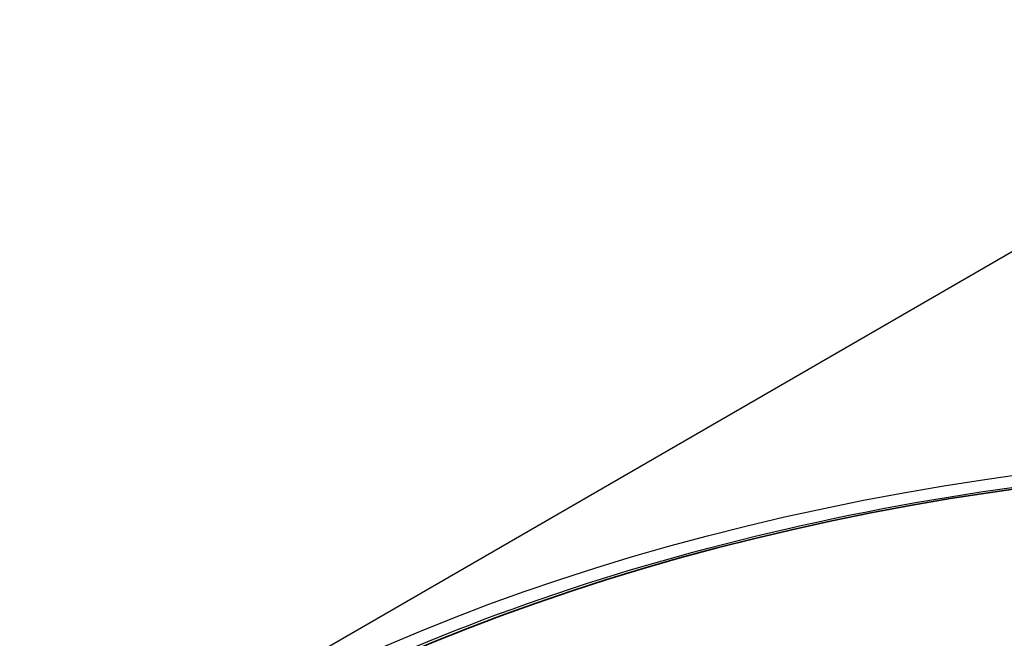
# Model space of a CAD drawing. Header units: millimetres. Extents: x -21336 to 21336, y -500 to 5820.
# Tile 12 of 26: x 3161 to 3183, y 1946 to 1959. Entities that reach past the tile are written whole.
import ezdxf

# ---------------------------------------------------------------- set-up
doc = ezdxf.new("R2010")
doc.units = ezdxf.units.MM
doc.header["$LTSCALE"] = 20
doc.layers.add('_Sichtbarkanten', color=7, linetype='Continuous', lineweight=25)
doc.layers.add('Sichtbar schmal (ISO)', color=7, linetype='Continuous', lineweight=35)

msp = doc.modelspace()

# ---------------------------------------------------------------- linework, layer by layer
at = {"layer": '_Sichtbarkanten'}
msp.add_line((3137.737, 1928.245), (3191.807, 1959.462), dxfattribs=at)
msp.add_ellipse((3191.813, 1928.242), major_axis=(37.75, 0), ratio=0.57735, dxfattribs=at)
msp.add_open_spline([(3154.362, 1929.048), (3154.547, 1931.355), (3155.368, 1933.641), (3158.2, 1937.959), (3160.223, 1939.99), (3165.271, 1943.584), (3168.301, 1945.146), (3175.055, 1947.637), (3178.777, 1948.565), (3186.535, 1949.697), (3190.569, 1949.9), (3198.544, 1949.561), (3202.484, 1949.019), (3209.873, 1947.244), (3213.32, 1946.011), (3219.376, 1942.974), (3221.983, 1941.17), (3226.084, 1937.169), (3227.58, 1934.973), (3228.889, 1931.492), (3229.166, 1930.273), (3229.263, 1929.048)], degree=3, knots=[2.439534, 2.439534, 2.439534, 2.439534, 2.755431, 2.755431, 3.07473, 3.07473, 3.395781, 3.395781, 3.716839, 3.716839, 4.037714, 4.037714, 4.358544, 4.358544, 4.679492, 4.679492, 5.000621, 5.000621, 5.32124, 5.32124, 5.488972, 5.488972, 5.488972, 5.488972], dxfattribs=at)
at = {"layer": 'Sichtbar schmal (ISO)'}
msp.add_ellipse((3191.813, 1928.242), major_axis=(37.241, 0), ratio=0.57735, dxfattribs=at)

doc.saveas('drawing.dxf')
